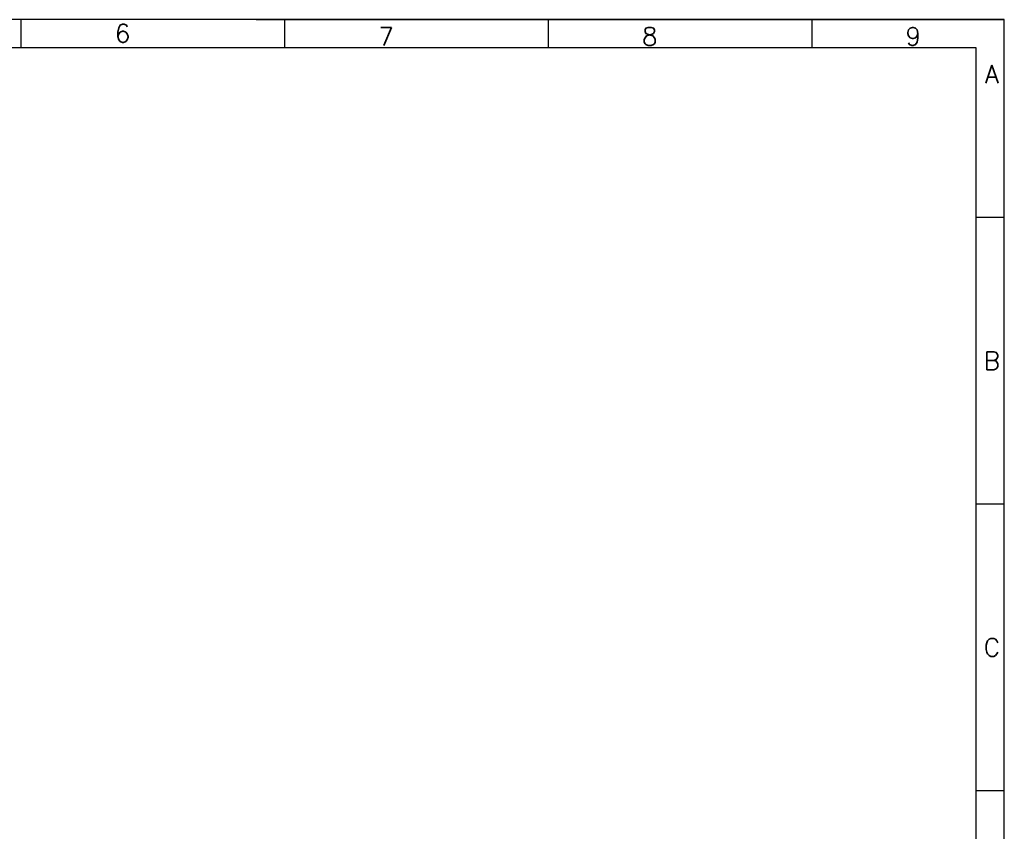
# Model space of a CAD drawing. Header units: millimetres. Extents: x 472 to 1299, y 510 to 798.
# Tile 69 of 69: x 1124 to 1298, y 654 to 798. Entities that reach past the tile are written whole.
import ezdxf
from ezdxf.enums import TextEntityAlignment as Align

# ---------------------------------------------------------------- set-up
doc = ezdxf.new("R2010")
doc.units = ezdxf.units.MM
doc.header["$LTSCALE"] = 4
doc.layers.add('Ramka', color=7, linetype='Continuous')
doc.styles.add('ADESK1', font='romans', dxfattribs={"bigfont": 'bigfont'})
doc.styles.add('ROMAND', font='romand')

# ---------------------------------------------------------------- blocks, each defined once
blk = doc.blocks.new('A3-grafiko')
at = {"color": 5}
for p, q in [((236.21, 287), (236.21, 282)), ((277.78, 287), (410, 287)), ((282.79, 287), (282.79, 282)), ((329.38, 287), (329.38, 282)), ((375.97, 287), (375.97, 282)), ((410, 252.03), (405, 252.03)), ((410, 201.35), (405, 201.35)), ((410, 150.68), (405, 150.68))]:
    blk.add_line(p, q, dxfattribs=at)
at = {"color": 5, "linetype": 'Continuous'}
for p, q in [((405, 282), (29, 282)), ((405, 36.6), (405, 282))]:
    blk.add_line(p, q, dxfattribs=at)
blk.add_lwpolyline([(0, 0), (410, 0), (410, 287), (0, 287)], close=True, dxfattribs=at)
at = {"color": 5, "style": 'ADESK1'}
for s, p in [('6', (254.17, 282.98)), ('7', (300.75, 282.44)), ('8', (347.34, 282.44)), ('9', (393.92, 282.44)), ('A', (407.81, 275.77)), ('B', (407.81, 225.09)), ('C', (407.81, 174.41))]:
    blk.add_text(s, height=3.2, dxfattribs=at).set_placement(p, align=Align.CENTER)
at = {"color": 250, "style": 'ROMAND', "width": 0.9}
for tag, p, height in [('OPRACOWAŁ', (37.1, 33.56), 2), ('DATA1', (83.57, 32.98), 2), ('ZMIANA1', (109.38, 33.46), 2), ('ZMIANA2', (155.38, 33.46), 2), ('ZMIANA3', (201.38, 33.46), 2), ('RODZAJ_DOK', (249.47, 33.04), 2.24), ('BRANŻA', (290.24, 33.04), 2.24), ('NAZWA_ZAKŁADU', (375.8, 32.73), 2.24), ('OZN_DOK1', (326.14, 32.25), 2.24), ('SPRAWDZIŁ', (37.1, 29.56), 2), ('ZM1_WPROW', (104.85, 29.7), 2), ('ZM2_WPROW', (150.85, 29.7), 2), ('ZM3_WPROW', (196.85, 29.7), 2), ('DATA2', (83.57, 28.98), 2), ('DATA', (136.06, 29.29), 2), ('DATA', (182.06, 29.29), 2), ('DATA', (228.06, 29.29), 2), ('OZN_DOK2', (326.14, 28.41), 2.24), ('NAZWA_OBIEKTU', (375.8, 28.31), 2.24), ('ZATWIERDZIŁ', (37.1, 25.56), 2), ('DATA3', (83.57, 24.98), 2), ('ZM1_ZATW', (104.85, 25.7), 2), ('DATA', (136.06, 25.29), 2), ('ZM2_ZATW', (150.85, 25.7), 2), ('DATA', (182.06, 25.29), 2), ('ZM3_ZATW', (196.85, 25.7), 2), ('DATA', (228.06, 25.29), 2), ('NAZWA_PRAC', (337.12, 22.56), 2.24), ('OPIS_ZM_1', (98.41, 19.26), 1.5), ('OPIS_ZM_2', (144.41, 19.26), 1.5), ('OPIS_ZM_3', (190.41, 19.26), 1.5), ('OPIS_ZM_1', (98.41, 16.76), 1.5), ('OPIS_ZM_2', (144.41, 16.76), 1.5), ('OPIS_ZM_3', (190.41, 16.76), 1.5), ('1', (392.03, 15.36), 2.24), ('144', (401.64, 16), 2.24), ('OPIS_ZM_1', (98.41, 14.26), 1.5), ('OPIS_ZM_2', (144.41, 14.26), 1.5), ('OPIS_ZM_3', (190.41, 14.26), 1.5), ('1:1', (368.28, 15.07), 2.24), ('00', (381.56, 12.67), 2.24), ('A3', (368.28, 6.92), 2.24), ('APLIKACJA', (392.03, 7.2), 2)]:
    blk.add_attdef(tag, p, '', height=height, dxfattribs=at)
at = {"color": 1, "style": 'ROMAND'}
for tag, p, height, width in [('TYTUL_1', (249.41, 28.34), 2.24, 0.9), ('TYTUL_2', (249.41, 25.22), 2.24, 0.9), ('TYTUL_3', (249.41, 22.18), 2.24, 0.9), ('PLIK', (37.72, 6.22), 1.8, 0.8)]:
    blk.add_attdef(tag, p, '', height=height, dxfattribs=dict(at, width=width))
blk.add_attdef('NUMER_RYS', text='', height=2.34, dxfattribs=at).set_placement((403.57, 22.95), align=Align.RIGHT)
at = {"color": 250, "style": 'ROMAND', "width": 0.9, "flags": 2}
for tag, p in [('ZAMAWIAJĄCY', (36.8, 20.95)), ('NR_UMOWY', (36.8, 15.67)), ('NAZWA_PROJEKTU', (36.8, 10.73))]:
    blk.add_attdef(tag, p, '', height=2.24, dxfattribs=at)
at = {"color": 1, "style": 'ROMAND', "width": 0.9}
blk.add_attdef('NR_DOK', text='', height=2.55, dxfattribs=at).set_placement((341.16, 12.86), align=Align.CENTER)

msp = doc.modelspace()

# ---------------------------------------------------------------- block references
at = {"layer": 'Ramka'}
msp.add_blockref('A3-grafiko', (888.38, 510.71), dxfattribs=at)

doc.saveas('drawing.dxf')
